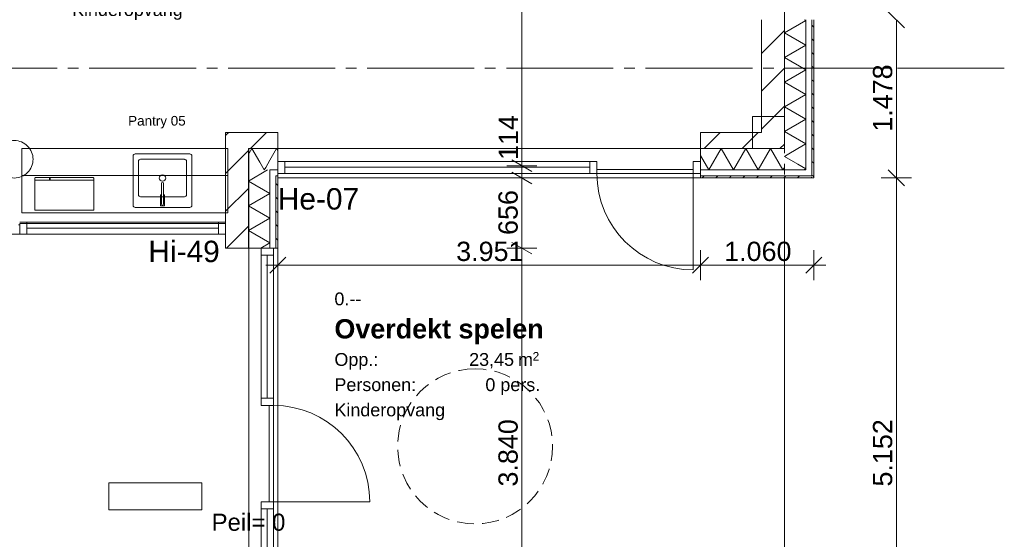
# Model space of a CAD drawing. Header units: millimetres. Extents: x 10 to 584, y 10 to 831.
# Tile 76 of 79: x 438 to 531, y 647 to 696. Entities that reach past the tile are written whole.
import ezdxf
from ezdxf.xclip import XClip

# ---------------------------------------------------------------- set-up
doc = ezdxf.new("R2010")
doc.units = ezdxf.units.MM
doc.header["$MEASUREMENT"] = 0
doc.header["$XCLIPFRAME"] = 0
doc.linetypes.add('B0204', pattern=[13, 10, -1, 1, -1])
doc.linetypes.add('B0701', pattern=[2.3412, 1.56, -0.7812])
for name, color, linetype in [('21 Buitenwanden', 7, 'Continuous'), ('21 Buitenwanden Deuren', 7, 'Continuous'), ('21 Buitenwanden Deurlabels', 7, 'Continuous'), ('21 Buitenwanden Doorsnede-arcering', 7, 'Continuous'), ('21 Buitenwanden Laagscheidingslijnen', 7, 'Continuous'), ('22 NC Binnenwanden', 7, 'Continuous'), ('22 NC Binnenwanden Laagscheidingslijnen', 7, 'Continuous'), ('22 NC Binnenwanden Raamlabels', 7, 'Continuous'), ('22 NC Binnenwanden Ramen', 7, 'Continuous'), ('23 Vloeren', 7, 'Continuous'), ('28 Draagconstructies', 7, 'Continuous'), ('73 Keuken', 7, 'Continuous'), ('A Stramien', 7, 'Continuous'), ('Maatvoering 1_ 50_100', 7, 'Continuous'), ('New_Tekst_dim 1_ 50_100', 7, 'Continuous'), ('Tekst_dim 1_ 50_100', 7, 'Continuous'), ('Z Ruimtefuncties', 7, 'Continuous')]:
    doc.layers.add(name, color=color, linetype=linetype)
doc.styles.add('GENERATED_STYLE_1', font='txt')
doc.styles.add('GENERATED_STYLE_2', font='txt')
pattern_1 = [(135, (78, 259.1879), (0.6363961, 0.6363961), [])]
pattern_2 = [(45, (78, 259.188), (-1.767767, 1.767767), [])]
pattern_3 = [(45, (78, 259.1879), (-0.6363961, 0.6363961), [])]

# ---------------------------------------------------------------- blocks, each defined once
blk = doc.blocks.new('*X68')
at = {"layer": '21 Buitenwanden Doorsnede-arcering', "color": 7, "linetype": 'Continuous', "lineweight": 0}
for p, q in [((510.253, 683.109), (510, 682.963)), ((511.254, 682.239), (510, 682.963)), ((511.85, 681.721), (511.791, 681.688))]:
    blk.add_line(p, q, dxfattribs=at)
blk = doc.blocks.new('*X71')
at = {"layer": '21 Buitenwanden Doorsnede-arcering', "color": 7, "linetype": 'Continuous', "lineweight": 0}
for p, q in [((511.256, 683.688), (510.253, 683.109)), ((512, 681.808), (511.254, 682.239)), ((512, 681.808), (511.85, 681.721))]:
    blk.add_line(p, q, dxfattribs=at)
blk = doc.blocks.new('*X74')
at = {"layer": '21 Buitenwanden Doorsnede-arcering', "color": 7, "linetype": 'Continuous', "lineweight": 0}
for p, q in [((512, 695.665), (510, 694.51)), ((512, 695.665), (511.885, 695.731)), ((512, 693.355), (510, 694.51)), ((512, 693.355), (510, 692.201)), ((512, 691.046), (510, 692.201)), ((512, 691.046), (510, 689.891)), ((512, 688.736), (510, 689.891)), ((512, 688.736), (510, 687.582)), ((512, 686.427), (510, 687.582)), ((512, 686.427), (510, 685.272)), ((512, 684.118), (510, 685.272)), ((512, 684.118), (511.256, 683.688))]:
    blk.add_line(p, q, dxfattribs=at)
blk = doc.blocks.new('*X197')
at = {"layer": '21 Buitenwanden Doorsnede-arcering', "color": 7, "linetype": 'Continuous', "lineweight": 0}
for p, q in [((459.89, 683.141), (459.962, 683.266)), ((461.361, 681.688), (460.94, 682.416)), ((461.361, 681.688), (461.5, 681.93))]:
    blk.add_line(p, q, dxfattribs=at)
blk = doc.blocks.new('*X199')
at = {"layer": '21 Buitenwanden Doorsnede-arcering', "color": 7, "linetype": 'Continuous', "lineweight": 0}
for p, q in [((459.962, 683.266), (460.206, 683.688)), ((460.94, 682.416), (460.206, 683.688)), ((461.5, 681.93), (461.89, 682.605))]:
    blk.add_line(p, q, dxfattribs=at)
blk = doc.blocks.new('*X200')
at = {"layer": '21 Buitenwanden Doorsnede-arcering', "color": 7, "linetype": 'Continuous', "lineweight": 0}
for p in [(461.89, 682.605), (462.63, 683.489)]:
    blk.add_line(p, (462.515, 683.688), dxfattribs=at)
blk = doc.blocks.new('*X201')
at = {"layer": '21 Buitenwanden Doorsnede-arcering', "color": 7, "linetype": 'Continuous', "lineweight": 0}
for p, q in [((502.93, 681.688), (504.084, 683.688)), ((505.239, 681.688), (504.084, 683.688)), ((505.239, 681.688), (506.394, 683.688)), ((507.549, 681.688), (506.394, 683.688)), ((507.549, 681.688), (508.703, 683.688)), ((509.858, 681.688), (508.703, 683.688)), ((502.93, 681.688), (502.144, 683.048)), ((509.858, 681.688), (510, 681.934))]:
    blk.add_line(p, q, dxfattribs=at)
blk = doc.blocks.new('*X262')
at = {"layer": '21 Buitenwanden Doorsnede-arcering', "color": 7, "linetype": 'Continuous', "lineweight": 0}
for p, q in [((461.681, 681.688), (459.89, 680.654)), ((461.89, 679.499), (459.89, 680.654)), ((461.89, 679.499), (459.89, 678.344)), ((461.89, 677.189), (459.89, 678.344)), ((461.89, 677.189), (459.89, 676.035)), ((461.89, 674.88), (459.89, 676.035)), ((461.89, 674.88), (461.034, 674.386))]:
    blk.add_line(p, q, dxfattribs=at)
blk = doc.blocks.new('Drawing_2_2', base_point=(78, 259.188))
at = {"layer": '21 Buitenwanden Doorsnede-arcering', "linetype": 'Continuous', "lineweight": 0, "true_color": 0x000000}
h = blk.add_hatch(dxfattribs=at)
h.set_pattern_fill('130_Kalkzandsteen_0002', color=18, style=0, pattern_type=2)
h.set_pattern_definition(pattern_2)
h.paths.add_polyline_path([(507.86, 685.188), (510, 685.188), (510, 695.731), (507.86, 695.731)])
h = blk.add_hatch(dxfattribs=at)
h.set_pattern_fill('310_Naaldhout__01__0002', color=18, style=0, pattern_type=2)
h.set_pattern_definition(pattern_1)
h.paths.add_polyline_path([(512.56, 681.128), (512.74, 681.128), (512.74, 695.731), (512.56, 695.731)])
h = blk.add_hatch(dxfattribs=at)
h.set_pattern_fill('130_Kalkzandsteen_0002', color=18, style=0, pattern_type=2)
h.set_pattern_definition(pattern_2)
h.paths.add_polyline_path([(457.75, 685.188), (459.476, 683.688), (459.89, 683.688), (459.89, 685.188)])
h = blk.add_hatch(dxfattribs=at)
h.set_pattern_fill('130_Kalkzandsteen_0002', color=18, style=0, pattern_type=2)
h.set_pattern_definition(pattern_2)
h.paths.add_polyline_path([(457.75, 683.688), (459.476, 683.688), (457.75, 685.188)])
h = blk.add_hatch(dxfattribs=at)
h.set_pattern_fill('130_Kalkzandsteen_0002', color=18, style=0, pattern_type=2)
h.set_pattern_definition(pattern_2)
h.paths.add_polyline_path([(459.89, 685.188), (459.89, 683.688), (462.63, 683.688), (462.63, 685.188)])
h = blk.add_hatch(dxfattribs=at)
h.set_pattern_fill('130_Kalkzandsteen_0002', color=18, style=0, pattern_type=2)
h.set_pattern_definition(pattern_2)
h.paths.add_polyline_path([(502.144, 685.188), (502.144, 683.688), (507.86, 683.688), (507.86, 685.188)])
h = blk.add_hatch(dxfattribs=at)
h.set_pattern_fill('130_Kalkzandsteen_0002', color=18, style=0, pattern_type=2)
h.set_pattern_definition(pattern_2)
h.paths.add_polyline_path([(509.586, 683.688), (507.86, 685.188), (507.86, 683.688)])
h = blk.add_hatch(dxfattribs=at)
h.set_pattern_fill('130_Kalkzandsteen_0002', color=18, style=0, pattern_type=2)
h.set_pattern_definition(pattern_2)
h.paths.add_polyline_path([(507.86, 685.188), (509.586, 683.688), (510, 683.688), (510, 685.188)])
h = blk.add_hatch(dxfattribs=at)
h.set_pattern_fill('130_Kalkzandsteen_0002', color=18, style=0, pattern_type=2)
h.set_pattern_definition(pattern_2)
h.paths.add_polyline_path([(457.75, 674.386), (459.89, 674.386), (459.89, 683.329), (459.476, 683.688), (457.75, 683.688)])
h = blk.add_hatch(dxfattribs=at)
h.set_pattern_fill('130_Kalkzandsteen_0002', color=18, style=0, pattern_type=2)
h.set_pattern_definition(pattern_2)
h.paths.add_polyline_path([(459.89, 683.688), (459.476, 683.688), (459.89, 683.329)])
h = blk.add_hatch(dxfattribs=at)
h.set_pattern_fill('310_Naaldhout__01__0002', color=18, style=0, pattern_type=2)
h.set_pattern_definition(pattern_3)
h.paths.add_polyline_path([(462.45, 681.128), (462.45, 681.104), (462.63, 680.948), (462.63, 681.128)])
h = blk.add_hatch(dxfattribs=at)
h.set_pattern_fill('310_Naaldhout__01__0002', color=18, style=0, pattern_type=2)
h.set_pattern_definition(pattern_3)
h.paths.add_polyline_path([(462.63, 680.948), (462.45, 681.104), (462.45, 680.948)])
h = blk.add_hatch(dxfattribs=at)
h.set_pattern_fill('310_Naaldhout__01__0002', color=18, style=0, pattern_type=2)
h.set_pattern_definition(pattern_1)
h.paths.add_polyline_path([(462.45, 674.386), (462.63, 674.386), (462.63, 680.948), (462.45, 680.948)])
h = blk.add_hatch(dxfattribs=at)
h.set_pattern_fill('310_Naaldhout__01__0002', color=18, style=0, pattern_type=2)
h.set_pattern_definition(pattern_3)
h.paths.add_polyline_path([(502.144, 680.948), (512.56, 680.948), (512.56, 681.104), (512.533, 681.128), (502.144, 681.128)])
h = blk.add_hatch(dxfattribs=at)
h.set_pattern_fill('310_Naaldhout__01__0002', color=18, style=0, pattern_type=2)
h.set_pattern_definition(pattern_3)
h.paths.add_polyline_path([(512.533, 681.128), (512.56, 681.104), (512.56, 681.128)])
h = blk.add_hatch(dxfattribs=at)
h.set_pattern_fill('310_Naaldhout__01__0002', color=18, style=0, pattern_type=2)
h.set_pattern_definition(pattern_1)
h.paths.add_polyline_path([(512.56, 681.104), (512.74, 680.948), (512.74, 681.128), (512.56, 681.128)])
h = blk.add_hatch(dxfattribs=at)
h.set_pattern_fill('310_Naaldhout__01__0002', color=18, style=0, pattern_type=2)
h.set_pattern_definition(pattern_1)
h.paths.add_polyline_path([(512.56, 681.104), (512.56, 680.948), (512.74, 680.948)])
at = {"layer": '21 Buitenwanden', "color": 3, "linetype": 'Continuous', "lineweight": 0}
for p, q in [((462.63, 683.688), (462.63, 685.188)), ((502.144, 683.688), (502.144, 685.188)), ((459.89, 674.386), (457.75, 674.386))]:
    blk.add_line(p, q, dxfattribs=at)
at = {"layer": '21 Buitenwanden', "color": 1, "linetype": 'Continuous', "lineweight": 0}
for p, q in [((462.63, 682.488), (462.63, 683.688)), ((502.144, 682.488), (502.144, 683.688)), ((462.63, 681.688), (462.63, 682.488)), ((502.144, 681.688), (502.144, 682.488)), ((461.09, 674.386), (459.89, 674.386)), ((461.89, 674.386), (461.09, 674.386))]:
    blk.add_line(p, q, dxfattribs=at)
at = {"layer": '21 Buitenwanden', "color": 9, "linetype": 'Continuous', "lineweight": 0}
for p, q in [((462.63, 681.348), (462.63, 681.688)), ((462.63, 681.128), (462.63, 681.348)), ((502.144, 681.348), (502.144, 681.688)), ((502.144, 681.128), (502.144, 681.348)), ((462.23, 674.386), (461.89, 674.386)), ((462.45, 674.386), (462.23, 674.386))]:
    blk.add_line(p, q, dxfattribs=at)
at = {"layer": '21 Buitenwanden', "color": 2, "linetype": 'Continuous', "lineweight": 0}
for p, q in [((462.63, 680.948), (462.63, 681.128)), ((502.144, 680.948), (502.144, 681.128)), ((462.63, 674.386), (462.45, 674.386))]:
    blk.add_line(p, q, dxfattribs=at)
at = {"layer": '21 Buitenwanden', "color": 3, "linetype": 'Continuous', "lineweight": 0, "flags": 128}
for points in [[(507.86, 695.731), (507.86, 685.188)], [(457.75, 685.188), (459.89, 685.188)], [(457.75, 685.188), (457.75, 674.386)], [(462.63, 685.188), (459.89, 685.188)], [(507.86, 685.188), (502.144, 685.188)]]:
    blk.add_lwpolyline(points, dxfattribs=at)
at = {"layer": '21 Buitenwanden', "color": 2, "linetype": 'Continuous', "lineweight": 0, "flags": 128}
for points in [[(512.74, 680.948), (512.74, 695.731)], [(462.63, 674.386), (462.63, 680.948)], [(502.144, 680.948), (512.56, 680.948)], [(512.74, 680.948), (512.56, 680.948)]]:
    blk.add_lwpolyline(points, dxfattribs=at)
at = {"layer": '21 Buitenwanden Deuren', "color": 3, "linetype": 'Continuous', "lineweight": 0}
for p, q in [((462.63, 683.688), (462.63, 685.188)), ((502.144, 683.688), (502.144, 685.188)), ((459.89, 674.386), (457.75, 674.386))]:
    blk.add_line(p, q, dxfattribs=at)
at = {"layer": '21 Buitenwanden Deuren', "color": 1, "linetype": 'Continuous', "lineweight": 0}
for p, q in [((462.63, 682.488), (462.63, 683.688)), ((502.144, 682.488), (502.144, 683.688)), ((462.63, 682.488), (463.3, 682.488)), ((462.63, 681.348), (462.63, 682.488)), ((462.63, 681.688), (462.63, 682.488)), ((462.63, 681.688), (462.63, 682.488)), ((463.3, 682.488), (463.3, 681.348)), ((491.804, 682.488), (492.474, 682.488)), ((491.804, 681.348), (491.804, 682.488)), ((492.474, 682.488), (492.474, 681.348)), ((501.474, 681.348), (501.474, 682.488)), ((501.474, 682.488), (502.144, 682.488)), ((502.144, 682.488), (502.144, 681.348)), ((502.144, 681.688), (502.144, 682.488)), ((502.144, 681.688), (502.144, 682.488)), ((463.3, 681.348), (462.63, 681.348)), ((463.3, 681.948), (491.804, 681.948)), ((491.804, 681.348), (463.3, 681.348)), ((492.474, 681.348), (491.804, 681.348)), ((501.474, 681.748), (492.474, 681.748)), ((492.474, 681.748), (492.474, 681.348)), ((492.474, 681.348), (501.474, 681.348)), ((501.474, 681.348), (501.474, 681.748)), ((501.474, 681.348), (501.474, 672.348)), ((502.144, 681.348), (501.474, 681.348)), ((461.09, 674.386), (459.89, 674.386)), ((461.09, 674.386), (461.09, 673.716)), ((462.23, 674.386), (461.09, 674.386)), ((461.89, 674.386), (461.09, 674.386)), ((461.89, 674.386), (461.09, 674.386)), ((462.23, 673.716), (462.23, 674.386)), ((461.09, 673.716), (462.23, 673.716)), ((461.63, 673.716), (461.63, 660.364)), ((462.23, 660.364), (462.23, 673.716)), ((461.09, 660.364), (461.09, 659.694)), ((462.23, 660.364), (461.09, 660.364)), ((462.23, 659.694), (462.23, 660.364)), ((461.09, 659.694), (462.23, 659.694)), ((461.83, 650.694), (461.83, 659.694)), ((461.83, 659.694), (462.23, 659.694)), ((462.23, 659.694), (462.23, 650.694)), ((462.23, 650.694), (461.09, 650.694)), ((461.09, 650.694), (461.09, 650.024)), ((461.09, 650.024), (462.23, 650.024)), ((461.63, 636.657), (461.63, 650.024)), ((462.23, 650.694), (461.83, 650.694)), ((462.23, 650.694), (471.23, 650.694)), ((462.23, 650.024), (462.23, 650.694)), ((462.23, 636.657), (462.23, 650.024))]:
    blk.add_line(p, q, dxfattribs=at)
at = {"layer": '21 Buitenwanden Deuren', "color": 9, "linetype": 'Continuous', "lineweight": 0}
for p, q in [((462.63, 681.348), (462.63, 681.688)), ((462.63, 681.348), (462.63, 681.688)), ((462.63, 681.128), (462.63, 681.348)), ((502.144, 681.348), (502.144, 681.688)), ((502.144, 681.348), (502.144, 681.688)), ((502.144, 681.128), (502.144, 681.348)), ((462.23, 674.386), (461.89, 674.386)), ((462.23, 674.386), (461.89, 674.386)), ((462.45, 674.386), (462.23, 674.386))]:
    blk.add_line(p, q, dxfattribs=at)
at = {"layer": '21 Buitenwanden Deuren', "color": 2, "linetype": 'Continuous', "lineweight": 0}
for p, q in [((462.63, 680.948), (462.63, 681.128)), ((502.144, 680.948), (502.144, 681.128)), ((462.63, 674.386), (462.45, 674.386))]:
    blk.add_line(p, q, dxfattribs=at)
at = {"layer": '21 Buitenwanden Deuren', "color": 1, "linetype": 'Continuous', "lineweight": 0, "flags": 128}
for points in [[(491.804, 682.488), (463.3, 682.488), (463.3, 681.348), (491.804, 681.348)], [(461.09, 660.364), (461.09, 673.716), (462.23, 673.716), (462.23, 660.364)], [(462.23, 636.657), (462.23, 650.024), (461.09, 650.024), (461.09, 636.657)]]:
    blk.add_lwpolyline(points, close=True, dxfattribs=at)
at = {"layer": '21 Buitenwanden Deuren', "color": 1, "linetype": 'Continuous', "lineweight": 0}
for centre, start, end in [((501.474, 681.348), 180, 270), ((462.23, 650.694), 0, 90)]:
    blk.add_arc(centre, 9, start, end, dxfattribs=at)
at = {"layer": '21 Buitenwanden Laagscheidingslijnen', "color": 3, "linetype": 'Continuous', "lineweight": 0}
for p, q in [((510, 685.188), (510, 695.731)), ((510, 683.688), (510, 685.188)), ((459.89, 683.688), (459.89, 683.329)), ((459.89, 683.688), (462.63, 683.688)), ((459.89, 683.688), (459.89, 683.329)), ((459.89, 683.329), (459.89, 681.688)), ((459.89, 683.329), (459.89, 681.688)), ((502.144, 683.688), (507.86, 683.688)), ((507.86, 683.688), (509.586, 683.688)), ((507.86, 683.688), (509.586, 683.688)), ((509.586, 683.688), (510, 683.688)), ((509.586, 683.688), (510, 683.688)), ((459.89, 674.386), (459.89, 681.688))]:
    blk.add_line(p, q, dxfattribs=at)
at = {"layer": '21 Buitenwanden Laagscheidingslijnen', "color": 1, "linetype": 'Continuous', "lineweight": 0}
for p, q in [((512, 683.688), (512, 695.731)), ((512, 681.688), (512, 683.688)), ((461.89, 681.688), (461.89, 681.591)), ((461.89, 681.688), (462.63, 681.688)), ((461.89, 681.688), (461.89, 681.591)), ((461.89, 681.591), (461.89, 681.128)), ((461.89, 681.591), (461.89, 681.128)), ((502.144, 681.688), (510, 681.688)), ((510, 681.688), (511.888, 681.688)), ((510, 681.688), (511.888, 681.688)), ((511.888, 681.688), (512, 681.688)), ((511.888, 681.688), (512, 681.688)), ((461.89, 674.386), (461.89, 681.128))]:
    blk.add_line(p, q, dxfattribs=at)
at = {"layer": '21 Buitenwanden Laagscheidingslijnen', "color": 2, "linetype": 'Continuous', "lineweight": 0}
for p, q in [((512.56, 681.688), (512.56, 695.731)), ((512.56, 681.128), (512.56, 681.688)), ((462.45, 681.128), (462.45, 681.104)), ((462.45, 681.128), (462.63, 681.128)), ((462.45, 681.128), (462.45, 681.104)), ((462.45, 681.104), (462.45, 680.948)), ((462.45, 681.104), (462.45, 680.948)), ((462.45, 674.386), (462.45, 680.948)), ((502.144, 681.128), (512, 681.128)), ((512, 681.128), (512.533, 681.128)), ((512, 681.128), (512.533, 681.128)), ((512.533, 681.128), (512.56, 681.128)), ((512.533, 681.128), (512.56, 681.128))]:
    blk.add_line(p, q, dxfattribs=at)
at = {"layer": '22 NC Binnenwanden', "color": 1, "linetype": 'Continuous', "lineweight": 0}
for p, q in [((438.5, 676.563), (438.5, 676.688)), ((457.75, 676.563), (457.75, 676.688)), ((438.5, 675.813), (438.5, 676.563)), ((438.5, 675.688), (438.5, 675.813)), ((457.75, 675.813), (457.75, 676.563)), ((457.75, 675.688), (457.75, 675.813))]:
    blk.add_line(p, q, dxfattribs=at)
at = {"layer": '22 NC Binnenwanden', "color": 1, "linetype": 'Continuous', "lineweight": 0, "flags": 128}
blk.add_lwpolyline([(431.4, 675.688), (438.5, 675.688)], dxfattribs=at)
at = {"layer": '22 NC Binnenwanden Laagscheidingslijnen', "color": 9, "linetype": 'Continuous', "lineweight": 0}
blk.add_line((438.5, 676.563), (438.375, 676.563), dxfattribs=at)
at = {"layer": '22 NC Binnenwanden Ramen', "color": 1, "linetype": 'Continuous', "lineweight": 0}
for p, q in [((438.5, 676.828), (439.17, 676.828)), ((438.5, 676.563), (438.5, 676.688)), ((438.5, 676.563), (438.5, 676.688)), ((439.17, 676.828), (439.17, 675.688)), ((439.17, 676.828), (457.08, 676.828)), ((457.08, 675.688), (457.08, 676.828)), ((457.08, 676.828), (457.75, 676.828)), ((457.75, 676.563), (457.75, 676.688)), ((457.75, 676.563), (457.75, 676.688)), ((438.5, 675.813), (438.5, 676.563)), ((438.5, 675.813), (438.5, 676.563)), ((438.5, 675.688), (438.5, 675.813)), ((438.5, 675.688), (438.5, 675.813)), ((439.17, 675.688), (438.5, 675.688)), ((457.08, 676.258), (439.17, 676.258)), ((457.08, 675.688), (439.17, 675.688)), ((457.75, 675.688), (457.08, 675.688)), ((457.75, 675.813), (457.75, 676.563)), ((457.75, 675.813), (457.75, 676.563)), ((457.75, 675.688), (457.75, 675.813)), ((457.75, 675.688), (457.75, 675.813))]:
    blk.add_line(p, q, dxfattribs=at)
at = {"layer": '22 NC Binnenwanden Ramen', "color": 9, "linetype": 'Continuous', "lineweight": 0}
for p, q in [((457.75, 676.688), (438.5, 676.688)), ((457.75, 675.688), (438.5, 675.688))]:
    blk.add_line(p, q, dxfattribs=at)
at = {"layer": '23 Vloeren', "color": 1, "linetype": 'Continuous', "lineweight": 0, "flags": 128}
for points in [[(96, 265.188), (370, 265.188), (370, 439.188), (366, 439.188), (366, 570.048), (420.61, 570.048), (420.61, 554.048), (510, 554.048), (510, 626.688), (459.924, 626.688), (459.924, 683.688), (510, 683.688), (510, 757.188), (294, 757.188), (294, 763.188), (78, 763.188), (78, 475.188), (96, 475.188)], [(462.63, 629.428), (510, 629.428), (510, 680.948), (462.63, 680.948)]]:
    blk.add_lwpolyline(points, close=True, dxfattribs=at)
at = {"layer": '23 Vloeren', "color": 1, "linetype": 'B0701', "lineweight": 0, "flags": 128}
blk.add_lwpolyline([(481.08, 663.112, 1), (481.08, 648.619, 1)], format="xyb", close=True, dxfattribs=at)
at = {"layer": '28 Draagconstructies', "color": 3, "linetype": 'Continuous', "lineweight": 0, "flags": 128}
blk.add_lwpolyline([(507, 683.688), (510, 683.688), (510, 686.688), (507, 686.688)], close=True, dxfattribs=at)
blk.add_lwpolyline([(436.25, 682.688, 0.414214), (438, 680.938, 0.414214), (439.75, 682.688, 0.414214), (438, 684.438, 0.414214)], format="xyb", close=True, dxfattribs=at)
at = {"layer": '73 Keuken', "color": 1, "linetype": 'Continuous', "lineweight": 0}
for p, q in [((438.7, 683.688), (445.95, 683.688)), ((438.7, 683.688), (438.7, 677.688)), ((457.95, 683.688), (445.95, 683.688)), ((457.95, 683.688), (457.95, 677.688)), ((449.6, 682.488), (449.6, 679.388)), ((453.9, 682.688), (449.8, 682.688)), ((454.1, 679.388), (454.1, 682.488)), ((438.7, 681.188), (445.733, 681.188)), ((438.7, 677.688), (438.7, 681.188)), ((438.7, 681.188), (445.95, 681.188)), ((438.7, 677.688), (438.7, 681.188)), ((439.917, 680.93), (439.918, 680.942)), ((439.917, 677.938), (439.917, 680.93)), ((439.917, 680.753), (445.417, 680.753)), ((439.918, 680.942), (439.923, 680.954)), ((439.923, 680.954), (439.932, 680.965)), ((439.932, 680.965), (439.942, 680.974)), ((439.942, 680.974), (439.955, 680.98)), ((439.955, 680.98), (439.97, 680.984)), ((439.97, 680.984), (439.985, 680.986)), ((439.985, 680.986), (441.296, 680.986)), ((441.296, 680.986), (441.296, 680.753)), ((441.341, 680.986), (441.341, 680.753)), ((441.341, 680.986), (445.348, 680.986)), ((445.363, 680.984), (445.348, 680.986)), ((445.378, 680.98), (445.363, 680.984)), ((445.391, 680.974), (445.378, 680.98)), ((445.402, 680.965), (445.391, 680.974)), ((445.41, 680.954), (445.402, 680.965)), ((445.415, 680.942), (445.41, 680.954)), ((445.417, 680.93), (445.415, 680.942)), ((445.417, 677.938), (445.417, 680.93)), ((457.95, 681.188), (445.95, 681.188)), ((449.8, 679.188), (453.9, 679.188)), ((438.7, 677.688), (445.95, 677.688)), ((445.733, 677.688), (438.7, 677.688)), ((445.95, 677.688), (438.7, 677.688)), ((439.917, 677.938), (445.417, 677.938)), ((457.95, 677.688), (445.95, 677.688)), ((445.95, 677.688), (457.95, 677.688))]:
    blk.add_line(p, q, dxfattribs=at)
at = {"layer": '73 Keuken', "color": 1, "linetype": 'Continuous', "lineweight": 0, "flags": 128}
for points in [[(454.4, 683.188), (449.3, 683.188, 0.414214), (449.1, 682.988), (449.1, 678.388, 0.414214), (449.3, 678.188), (454.4, 678.188, 0.414214), (454.6, 678.388), (454.6, 682.988, 0.414214)], [(451.94, 680.467, 1), (451.76, 680.466), (451.76, 678.488, 1), (451.94, 678.488)], [(452.05, 678.998), (451.94, 678.998), (451.94, 678.488, -1), (451.76, 678.488), (451.76, 678.998), (451.65, 678.998), (451.65, 678.348), (452.05, 678.348)]]:
    blk.add_lwpolyline(points, format="xyb", close=True, dxfattribs=at)
at = {"layer": '73 Keuken', "color": 7, "linetype": 'Continuous', "lineweight": 0, "flags": 128}
blk.add_lwpolyline([(445.417, 680.93), (445.412, 680.949), (445.407, 680.958), (445.401, 680.966), (445.392, 680.973), (445.382, 680.978), (445.372, 680.983), (445.36, 680.985), (445.348, 680.986), (439.985, 680.986), (439.973, 680.985), (439.962, 680.983), (439.951, 680.978), (439.941, 680.973), (439.933, 680.966), (439.926, 680.958), (439.921, 680.949), (439.917, 680.93), (439.917, 677.938), (445.417, 677.938)], close=True, dxfattribs=at)
at = {"layer": '73 Keuken', "color": 1, "linetype": 'Continuous', "lineweight": 0, "flags": 128}
for points in [[(451.653, 679.358), (451.653, 679.008), (451.76, 679.008), (451.76, 679.358)], [(452.047, 679.358), (451.94, 679.358), (451.94, 679.008), (452.047, 679.008)]]:
    blk.add_lwpolyline(points, close=True, dxfattribs=at)
at = {"layer": '73 Keuken', "color": 1, "linetype": 'Continuous', "lineweight": 0}
blk.add_circle((451.85, 680.938), 0.3, dxfattribs=at)
for centre, start, end in [((449.8, 682.488), 90, 180), ((453.9, 682.488), 0, 90), ((449.8, 679.388), 180, 270), ((453.9, 679.388), 270, 0)]:
    blk.add_arc(centre, 0.2, start, end, dxfattribs=at)
blk.add_point((453.9, 682.688), dxfattribs=at)
at = {"layer": 'A Stramien', "color": 9, "linetype": 'B0204', "lineweight": 0}
for p, q in [((510, 784.271), (510, 233.204)), ((68, 691.188), (520.556, 691.188)), ((520.556, 691.188), (530.556, 691.188))]:
    blk.add_line(p, q, dxfattribs=at)
at = {"layer": 'Maatvoering 1_ 50_100', "color": 1, "linetype": 'Continuous', "lineweight": 0}
for p, q in [((485.444, 682.083), (485.444, 738.563)), ((519.711, 696.481), (521.211, 694.981)), ((520.461, 680.948), (520.461, 695.731)), ((484.507, 682.624), (486.382, 681.542)), ((486.85, 682.083), (484.038, 682.083)), ((484.507, 681.489), (486.382, 680.407)), ((485.444, 680.948), (485.444, 682.083)), ((519.711, 681.698), (521.211, 680.198)), ((486.85, 680.948), (484.038, 680.948)), ((485.444, 674.386), (485.444, 680.948)), ((521.867, 680.948), (519.054, 680.948)), ((520.461, 629.428), (520.461, 680.948)), ((484.507, 674.927), (486.382, 673.845)), ((462.631, 671.394), (462.631, 674.207)), ((486.85, 674.386), (484.038, 674.386)), ((485.444, 635.987), (485.444, 674.386)), ((502.144, 671.394), (502.144, 674.207)), ((512.74, 671.394), (512.74, 674.207)), ((463.381, 673.551), (461.881, 672.051)), ((502.894, 673.551), (501.394, 672.051)), ((511.99, 672.051), (513.49, 673.551)), ((461.506, 672.801), (462.631, 672.801)), ((462.631, 672.801), (502.144, 672.801)), ((502.144, 672.801), (512.74, 672.801)), ((512.74, 672.801), (513.865, 672.801))]:
    blk.add_line(p, q, dxfattribs=at)
at = {"layer": 'New_Tekst_dim 1_ 50_100', "color": 9, "linetype": 'Continuous', "lineweight": 0}
for p, q in [((455.535, 652.458), (446.819, 652.458)), ((446.819, 652.458), (446.819, 649.944)), ((455.535, 649.944), (455.535, 652.458)), ((446.819, 649.944), (455.535, 649.944))]:
    blk.add_line(p, q, dxfattribs=at)
at = {"layer": '73 Keuken', "color": 4, "linetype": 'Continuous', "lineweight": 0}
for name in ['*X74', '*X197', '*X199', '*X200', '*X201', '*X68', '*X71', '*X262']:
    blk.add_blockref(name, (0, 0), dxfattribs=at)
at = {"layer": '21 Buitenwanden Deurlabels', "color": 2, "linetype": 'Continuous', "lineweight": 0, "insert": (462.63, 679.991), "char_height": 2, "attachment_point": 1, "style": 'GENERATED_STYLE_1'}
blk.add_mtext('\\A1;{\\pql;\\fArial|b0|i0|c0|p38;He-07}', dxfattribs=at)
at = {"layer": '22 NC Binnenwanden Raamlabels', "color": 2, "linetype": 'Continuous', "lineweight": 0, "insert": (450.527, 673.05), "char_height": 2, "attachment_point": 7, "style": 'GENERATED_STYLE_1'}
blk.add_mtext('\\A1;{\\pql;\\fArial|b0|i0|c0|p38;Hi-49}', dxfattribs=at)
at = {"layer": 'Maatvoering 1_ 50_100', "color": 2, "linetype": 'Continuous', "lineweight": 0, "char_height": 1.8, "attachment_point": 7, "rotation": 90, "style": 'GENERATED_STYLE_1'}
for s, insert, width in [('\\A1;{\\pql;\\fArial|b0|i0|c0|p38;1.478}', (520.101, 685.262), 6.15497), ('\\A1;{\\pql;\\fArial|b0|i0|c0|p38;114}', (485.084, 682.625), 3.91682), ('\\A1;{\\pql;\\fArial|b0|i0|c0|p38;656}', (485.084, 675.618), 4.09784), ('\\A1;{\\pql;\\fArial|b0|i0|c0|p38;3.840}', (485.084, 652.109), 6.15497), ('\\A1;{\\pql;\\fArial|b0|i0|c0|p38;5.152}', (520.101, 652.11), 6.15497)]:
    blk.add_mtext(s, dxfattribs=dict(at, insert=insert, width=width))
at = {"layer": 'Maatvoering 1_ 50_100', "color": 2, "linetype": 'Continuous', "lineweight": 0, "char_height": 1.8, "width": 6.15497, "attachment_point": 7, "style": 'GENERATED_STYLE_1'}
for s, insert in [('\\A1;{\\pql;\\fArial|b0|i0|c0|p38;3.951}', (479.31, 673.161)), ('\\A1;{\\pql;\\fArial|b0|i0|c0|p38;1.060}', (504.365, 673.161))]:
    blk.add_mtext(s, dxfattribs=dict(at, insert=insert))
at = {"layer": 'Tekst_dim 1_ 50_100', "color": 2, "linetype": 'Continuous', "lineweight": 0, "style": 'GENERATED_STYLE_1'}
for s, insert, char_height, attachment_point in [('\\A1;{\\pql;\\fArial|b0|i0|c0|p38;Pantry 0\\fArial|b0|i0|c0|p38;5}', (448.639, 685.566), 0.9, 7), ('\\A1;{\\pqc;\\pt13.75;\\fArial|b0|i0|c0|p38;Peil= 0}', (459.893, 649.578), 1.6, 2)]:
    blk.add_mtext(s, dxfattribs=dict(at, insert=insert, char_height=char_height, attachment_point=attachment_point))
at = {"layer": 'Z Ruimtefuncties', "color": 2, "linetype": 'Continuous', "lineweight": 0, "attachment_point": 1}
for s, insert, char_height, style in [('\\A1;{\\pql;\\pt0;\\fArial|b0|i0|c0|p38;Kinderopvang}', (443.395, 697.279), 1.2, 'GENERATED_STYLE_1'), ('\\A1;{\\pql;\\pt0;\\fArial|b0|i0|c0|p38;0.--}', (467.925, 670.243), 1.2, 'GENERATED_STYLE_1'), ('\\A1;{\\pql;\\pt0;\\fArial|b1|i0|c0|p38;Overdekt spelen}', (467.925, 667.748), 1.8, 'GENERATED_STYLE_2'), ('\\A1;{\\pql;\\fArial|b0|i0|c0|p38;2}', (486.458, 664.677), 0.8, 'GENERATED_STYLE_1'), ('\\A1;{\\pql;\\pt0;\\fArial|b0|i0|c0|p38;Opp.: }', (467.925, 664.585), 1.2, 'GENERATED_STYLE_1'), ('\\A1;{\\pql;\\fArial|b0|i0|c0|p38;23,45}', (480.522, 664.585), 1.2, 'GENERATED_STYLE_1'), ('\\A1;{\\pql;\\fArial|b0|i0|c0|p38; m}', (484.625, 664.585), 1.2, 'GENERATED_STYLE_1'), ('\\A1;{\\pql;\\pt0;\\fArial|b0|i0|c0|p38;Personen: }', (467.925, 662.228), 1.2, 'GENERATED_STYLE_1'), ('\\A1;{\\pql;\\pt0;\\fArial|b0|i0|c0|p38;0 pers.}', (482.04, 662.228), 1.2, 'GENERATED_STYLE_1'), ('\\A1;{\\pql;\\pt0;\\fArial|b0|i0|c0|p38;Kinderopvang}', (467.925, 659.871), 1.2, 'GENERATED_STYLE_1')]:
    blk.add_mtext(s, dxfattribs=dict(at, insert=insert, char_height=char_height, style=style))

msp = doc.modelspace()

# ---------------------------------------------------------------- block references
at = {"color": 4, "linetype": 'Continuous', "lineweight": 0}
ref = msp.add_blockref('Drawing_2_2', (78, 259.188), dxfattribs=at)
XClip(ref).set_block_clipping_path([(30, 141.736842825), (586.5626696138, 806.4087291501)])

doc.saveas('drawing.dxf')
